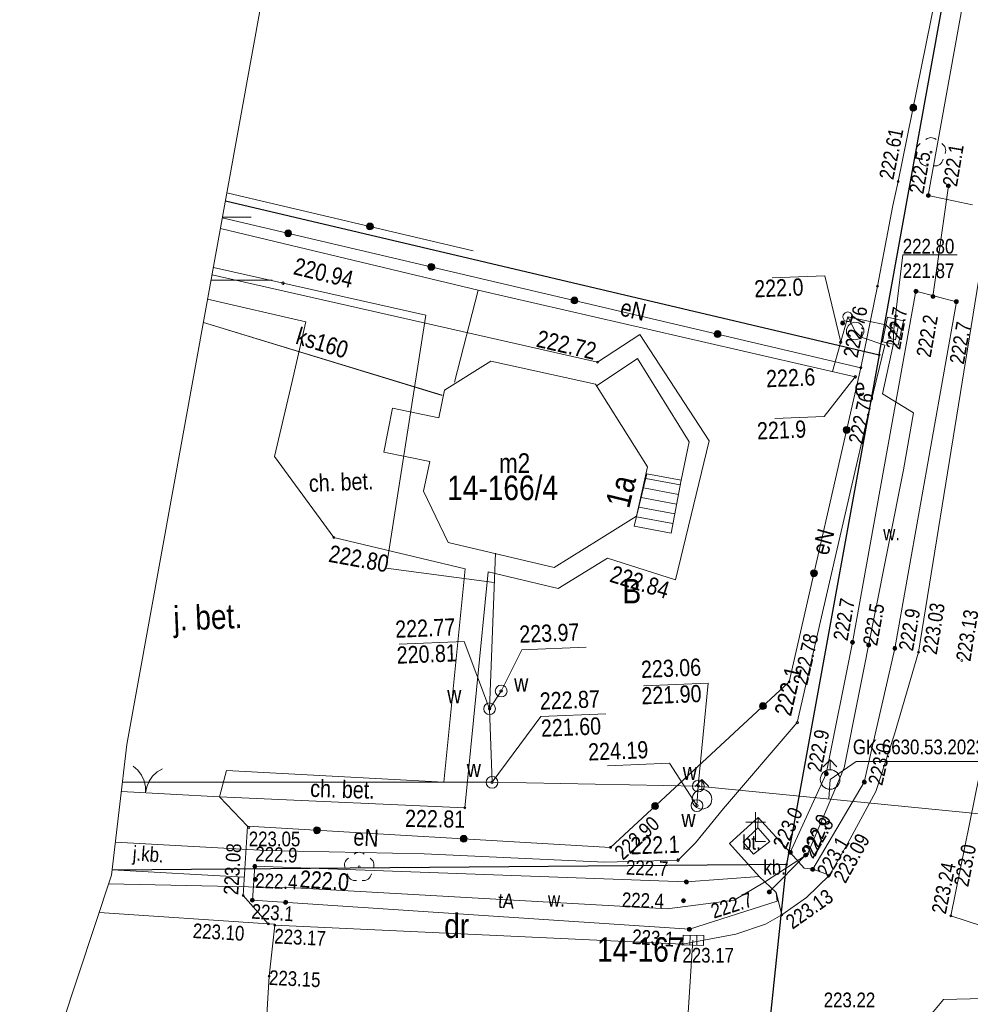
# Model space of a CAD drawing. Header units: metres. Extents: x 0 to 6601798, y -2700 to 5691112.
# Tile 10 of 61: x 6599981 to 6600030, y 5689083 to 5689133. Entities that reach past the tile are written whole.
import ezdxf
from ezdxf.enums import TextEntityAlignment as Align

# ---------------------------------------------------------------- set-up
doc = ezdxf.new("R2010")
doc.units = ezdxf.units.M
doc.header["$MEASUREMENT"] = 0
for name, color, linetype, lineweight in [('AS__Nowe_granice', 150, 'Continuous', 30), ('EBTPO_L_12', 7, 'Continuous', 5), ('edit', 7, 'Continuous', 5), ('EGBB_E_T_0', 7, 'Continuous', 5), ('EGBB_L_0', 7, 'Continuous', 5), ('Kontury', 7, 'Continuous', 5), ('Numery_dzialek', 150, 'Continuous', 5), ('Numery_uzytkow', 7, 'Continuous', 5), ('OTD_T_0', 7, 'Continuous', 5), ('OTK_E_T_0', 7, 'Continuous', 5), ('OTK_E_T_3', 7, 'Continuous', 5), ('OTK_E_T_4', 7, 'Continuous', 5), ('OTK_L_0', 7, 'Continuous', 5), ('OTK_L_1', 7, 'Continuous', 5), ('OTK_L_4', 7, 'Continuous', 5), ('OTK_L_5', 7, 'Continuous', 5), ('OTK_L_8', 7, 'Continuous', 5), ('OTO_L_0', 7, 'Continuous', 5), ('OTO_L_1', 7, 'Continuous', 5), ('OTO_L_2', 7, 'Continuous', 5), ('OTR_T_0', 7, 'Continuous', 5), ('OTR_T_1', 7, 'Continuous', 5), ('OTZ_L_1', 7, 'Continuous', 5), ('OTZ_T_0', 7, 'Continuous', 5), ('P_SUK_T_1', 7, 'Continuous', 5), ('P_SUKP_L_0', 7, 'Continuous', 5), ('P_SUW_E_T_2', 7, 'Continuous', 5), ('P_SUW_T_2', 7, 'Continuous', 5), ('P_SUWP_L_0', 7, 'Continuous', 5), ('podzial_uzytki', 7, 'Continuous', 5), ('Punkty', 7, 'Continuous', 5), ('SDROK_T_0', 7, 'Continuous', 5), ('SDROK_T_1', 7, 'Continuous', 5), ('SDRPK_L_0', 7, 'Continuous', 5), ('SDRPK_L_2', 7, 'Continuous', 5), ('SUP_E_T_1', 7, 'Continuous', 5), ('SUP_L_1', 7, 'Continuous', 5), ('SUP_T_2', 7, 'Continuous', 5), ('SUP_T_4', 7, 'Continuous', 5), ('SUTP_E_T_0', 7, 'Continuous', 5), ('SUTP_L_0', 7, 'Continuous', 5), ('SUTR_T_0', 7, 'Continuous', 5), ('SUW_T_2', 7, 'Continuous', 5), ('SZOPO_L_0', 7, 'Continuous', 5), ('SZOPO_L_1', 7, 'Continuous', 5), ('SZOPO_T_0', 7, 'Continuous', 5), ('SZZPZ_T_0', 7, 'Continuous', 5), ('UEEOA_T_3', 7, 'Continuous', 5), ('UEEOA_T_9', 7, 'Continuous', 5), ('UEEOC_T_0', 7, 'Continuous', 5), ('UEEOO_T_0', 7, 'Continuous', 5), ('UEEPB_L_0', 7, 'Continuous', 5), ('UEEPON_L_0', 7, 'Continuous', 5), ('UEEPON_L_1', 7, 'Continuous', 5), ('UKKOC_T_8', 7, 'Continuous', 5), ('UKKOO_T_7', 7, 'Continuous', 5), ('UKKPOL_L_0', 7, 'Continuous', 5), ('UWWOA_T_2', 7, 'Continuous', 5), ('UWWOA_T_8', 7, 'Continuous', 5), ('UWWOC_T_0', 7, 'Continuous', 5), ('UWWOC_T_2', 7, 'Continuous', 5), ('UWWPM_L_1', 7, 'Continuous', 5), ('Uzytki', 7, 'Continuous', 5), ('WUKOS_T_1', 7, 'Continuous', 5), ('WWRPP_T_0', 7, 'Continuous', 5)]:
    doc.layers.add(name, color=color, linetype=linetype, lineweight=lineweight)
doc.styles.add('STYL_ARIAL', font='ARIALN.TTF')

# ---------------------------------------------------------------- blocks, each defined once
blk = doc.blocks.new('GRO')
at = {"color": 7, "flags": 128}
blk.add_lwpolyline([(0, 0.45), (0.318, 0.318), (0.45, 0), (0.318, -0.318), (0, -0.45), (-0.318, -0.318), (-0.45, 0), (-0.318, 0.318), (0, 0.45)], dxfattribs=at)
blk = doc.blocks.new('2_OTDF')
at = {"color": 7, "flags": 128}
for points in [[(0, 15), (0, 0)], [(-5, 10), (5, 10)], [(0, 0), (5, 0)]]:
    blk.add_lwpolyline(points, dxfattribs=at)
blk = doc.blocks.new('403')
at = {"color": 0}
blk.add_circle((0, 0), 0.5, dxfattribs=at)
blk = doc.blocks.new('801')
at = {"color": 0}
for radius in [1, 0.9, 0.8, 0.7, 0.6, 0.5, 0.4, 0.3, 0.2, 0.1]:
    blk.add_circle((0, 0), radius, dxfattribs=at)
blk = doc.blocks.new('922')
at = {"color": 0}
blk.add_circle((0, 0), 0.5, dxfattribs=at)
for centre, radius, start, end in [((0, 3.5), 4, 50.114, 129.886), ((-3.5, 1), 4, 119.8482, 203.5195), ((3.5, 1), 4, 336.8845, 60.1518), ((-2, -3), 4, 187.477, 278.4788), ((2, -2.75), 4.25, 262.6459, 349.6289)]:
    blk.add_arc(centre, radius, start, end, dxfattribs=at)
blk = doc.blocks.new('509')
at = {"color": 0}
for p, q in [((-5, -2.5), (-5, 2.5)), ((-5, 2.5), (5.5, 2.5)), ((-1.5, 2.5), (-1.5, -2.5)), ((2, 2.5), (2, -2.5)), ((5.5, 2.5), (5.5, -2.5)), ((5.5, -2.5), (-5, -2.5))]:
    blk.add_line(p, q, dxfattribs=at)
blk = doc.blocks.new('4_SUPW_B')
at = {"color": 7, "flags": 128}
for points in [[(-3.75, 1.75), (-3.75, -1.75)], [(3.75, 1.75), (-3.75, 1.75)], [(3.75, -1.75), (3.75, 1.75)], [(-3.75, -1.75), (3.75, -1.75)]]:
    blk.add_lwpolyline(points, dxfattribs=at)
blk = doc.blocks.new('4_SUPP')
at = {"color": 7, "flags": 128}
blk.add_lwpolyline([(0, 2.5), (1.352, 2.103), (2.274, 1.039), (2.475, -0.356), (1.889, -1.637), (0.704, -2.399), (-0.704, -2.399), (-1.889, -1.637), (-2.475, -0.356), (-2.274, 1.039), (-1.352, 2.103), (0, 2.5)], dxfattribs=at)
blk = doc.blocks.new('4_SUPS')
at = {"color": 7, "flags": 128}
blk.add_lwpolyline([(0, 0.625), (0.442, 0.442), (0.625, 0), (0.442, -0.442), (0, -0.625), (-0.442, -0.442), (-0.625, 0), (-0.442, 0.442), (0, 0.625)], dxfattribs=at)
blk = doc.blocks.new('625')
at = {"color": 0}
blk.add_circle((0, 0), 0.5, dxfattribs=at)
blk = doc.blocks.new('UGE')
at = {"color": 7, "flags": 128}
blk.add_lwpolyline([(0, 0.625), (0.442, 0.442), (0.625, 0), (0.442, -0.442), (0, -0.625), (-0.442, -0.442), (-0.625, 0), (-0.442, 0.442), (0, 0.625)], dxfattribs=at)
blk = doc.blocks.new('506')
at = {"color": 0}
blk.add_circle((0, 0), 3, dxfattribs=at)
blk = doc.blocks.new('UGW')
at = {"color": 7, "flags": 128}
blk.add_lwpolyline([(0, 0.625), (0.442, 0.442), (0.625, 0), (0.442, -0.442), (0, -0.625), (-0.442, -0.442), (-0.625, 0), (-0.442, 0.442), (0, 0.625)], dxfattribs=at)
blk = doc.blocks.new('BGB')
at = {"color": 7, "flags": 128}
for points in [[(-7.5, 12.99), (-4.963, 11.147), (-2.865, 8.817), (-1.297, 6.101), (-0.328, 3.119), (0, 0)], [(0, 0), (0.328, 3.119), (1.297, 6.101), (2.865, 8.817), (4.963, 11.147), (7.5, 12.99)]]:
    blk.add_lwpolyline(points, dxfattribs=at)
blk = doc.blocks.new('513')
at = {"color": 0}
for p, q in [((-3.5, 6.5), (0, 10)), ((0, 5), (0, 10)), ((0, 10), (3.5, 6.5))]:
    blk.add_line(p, q, dxfattribs=at)
blk.add_circle((0, 0), 5, dxfattribs=at)

msp = doc.modelspace()

# ---------------------------------------------------------------- linework, layer by layer
at = {"color": 7, "linetype": 'Continuous', "lineweight": 0, "flags": 128}
msp.add_lwpolyline([(6600173.29, 5690035.7), (6600065.2, 5689524.43), (6600055.68, 5689477.92), (6599986.53, 5689096.03), (6599985.74, 5689089.37), (6599806.46, 5688549.67), (6599804.83, 5688541.58), (6599805.17, 5688533.33), (6599807.49, 5688525.41), (6599811.64, 5688518.27), (6599818.42, 5688511.51), (6599826.1, 5688505.76), (6599833.26, 5688501.65), (6599841.19, 5688499.37), (6599849.44, 5688499.06), (6599857.53, 5688500.73)], dxfattribs=at)
at = {"layer": 'AS__Nowe_granice', "linetype": 'Continuous', "flags": 128}
for points in [[(6600024.91, 5689115.9), (6600037.05, 5689183.01)], [(6599991.55, 5689123.753), (6600024.91, 5689115.9)], [(6600024.91, 5689115.9), (6600020.18, 5689089.91)], [(6600020.18, 5689089.91), (6599985.77, 5689089.625)], [(6600019.34, 5689081.95), (6600020.18, 5689089.91)]]:
    msp.add_lwpolyline(points, dxfattribs=at)
at = {"layer": 'EBTPO_L_12', "color": 7, "linetype": 'Continuous', "flags": 128}
for points in [[(6600010.521, 5689114.334), (6600012.575, 5689115.711)], [(6600012.575, 5689115.711), (6600015.206, 5689111.476)], [(6600015.206, 5689111.476), (6600014.798, 5689109.516)], [(6600013.052, 5689109.843), (6600012.404, 5689107.163)], [(6600014.798, 5689109.516), (6600013.052, 5689109.843)], [(6600012.992, 5689109.601), (6600014.748, 5689109.274)], [(6600014.798, 5689109.516), (6600014.291, 5689106.811)], [(6600012.873, 5689109.115), (6600014.659, 5689108.779)], [(6600012.753, 5689108.629), (6600014.569, 5689108.285)], [(6600012.634, 5689108.134), (6600014.48, 5689107.79)], [(6600012.524, 5689107.649), (6600014.38, 5689107.306)], [(6600012.404, 5689107.163), (6600014.291, 5689106.811)]]:
    msp.add_lwpolyline(points, dxfattribs=at)
at = {"layer": 'EGBB_L_0', "color": 7, "linetype": 'Continuous', "flags": 128}
for points in [[(6600002.722, 5689114.098), (6600005.092, 5689115.579)], [(6600005.092, 5689115.579), (6600010.427, 5689114.41)], [(6600010.427, 5689114.41), (6600013.088, 5689110.185)], [(6600002.431, 5689112.684), (6600002.722, 5689114.098)], [(6600000.078, 5689113.177), (6599999.631, 5689110.946)], [(6600000.078, 5689113.177), (6600002.431, 5689112.684)], [(6600001.974, 5689110.463), (6599999.631, 5689110.946)], [(6600001.657, 5689108.957), (6600001.974, 5689110.463)], [(6600013.088, 5689110.185), (6600012.523, 5689107.679)], [(6600002.918, 5689106.337), (6600001.657, 5689108.957)], [(6600012.523, 5689107.679), (6600010.621, 5689106.488)], [(6600008.328, 5689105.06), (6600002.918, 5689106.337)], [(6600010.621, 5689106.488), (6600008.328, 5689105.06)]]:
    msp.add_lwpolyline(points, dxfattribs=at)
at = {"layer": 'Kontury', "color": 3, "linetype": 'Continuous', "flags": 128}
for points in [[(6600024.91, 5689115.9), (6600037.05, 5689183.01)], [(6599991.549, 5689123.75), (6600024.91, 5689115.9)]]:
    msp.add_lwpolyline(points, dxfattribs=at)
at = {"layer": 'OTK_L_0', "color": 7, "linetype": 'Continuous', "flags": 128}
for points in [[(6600026.913, 5689100.739), (6600031.371, 5689128.275)], [(6600025.677, 5689096.562), (6600026.913, 5689100.739)], [(6600024.725, 5689093.632), (6600025.677, 5689096.562)], [(6600030.25, 5689095.595), (6600028.556, 5689087.3)], [(6599991.249, 5689093.366), (6599986.246, 5689093.633)], [(6599992.684, 5689091.864), (6599991.249, 5689093.366)], [(6600023.297, 5689091.009), (6600024.725, 5689093.632)], [(6599992.46, 5689088.33), (6599992.684, 5689091.864)], [(6600022.362, 5689089.364), (6600023.297, 5689091.009)], [(6600021.201, 5689088.239), (6600022.362, 5689089.364)], [(6599993.74, 5689086.89), (6599992.46, 5689088.33)], [(6600019.943, 5689087.35), (6600021.201, 5689088.239)], [(6599993.74, 5689086.89), (6599985.109, 5689087.469)], [(6599985.109, 5689087.469), (6599993.74, 5689086.89)], [(6600019.096, 5689086.876), (6600019.943, 5689087.35)], [(6600028.556, 5689087.3), (6600031.637, 5689086.301)], [(6599993.74, 5689086.89), (6599994.078, 5689086.871)], [(6599994.075, 5689086.825), (6599993.78, 5689084.214)], [(6599993.78, 5689084.214), (6599994.075, 5689086.825)], [(6599994.078, 5689086.871), (6599994.075, 5689086.825)], [(6599994.075, 5689086.825), (6600014.868, 5689085.851)], [(6600017.588, 5689086.359), (6600019.096, 5689086.876)], [(6600014.868, 5689085.851), (6600017.588, 5689086.359)], [(6599993.627, 5689081.68), (6599993.78, 5689084.214)], [(6599993.78, 5689084.214), (6599993.63, 5689081.68)], [(6600028.178, 5689083.032), (6600027.254, 5689081.911)], [(6600031.587, 5689083.114), (6600028.178, 5689083.032)]]:
    msp.add_lwpolyline(points, dxfattribs=at)
at = {"layer": 'OTK_L_1', "color": 7, "linetype": 'Continuous', "flags": 128}
for points in [[(6599992.46, 5689088.33), (6599992.684, 5689091.864)], [(6599993.74, 5689086.89), (6599992.46, 5689088.33)]]:
    msp.add_lwpolyline(points, dxfattribs=at)
at = {"layer": 'OTK_L_4', "color": 7, "linetype": 'Continuous', "flags": 128}
for points in [[(6600017.268, 5689090.994), (6600018.724, 5689092.306)], [(6600018.724, 5689092.306), (6600018.718, 5689091.78)], [(6600018.724, 5689092.306), (6600020.367, 5689090.534)], [(6600018.718, 5689091.78), (6600017.961, 5689091.046)], [(6600017.961, 5689091.046), (6600018.718, 5689091.78)], [(6600019.322, 5689091.091), (6600018.718, 5689091.78)], [(6600018.718, 5689091.78), (6600019.322, 5689091.091)], [(6600018.787, 5689089.3), (6600017.268, 5689090.994)], [(6600017.961, 5689091.046), (6600018.493, 5689090.436)], [(6600018.493, 5689090.436), (6600017.961, 5689091.046)], [(6600018.493, 5689090.436), (6600019.322, 5689091.091)], [(6600019.322, 5689091.091), (6600018.493, 5689090.436)], [(6600020.367, 5689090.534), (6600021.069, 5689089.733)], [(6600021.069, 5689089.733), (6600021.516, 5689089.669)], [(6600021.516, 5689089.669), (6600022.362, 5689089.364)], [(6600019.647, 5689088.479), (6600018.787, 5689089.3)], [(6600022.362, 5689089.364), (6600021.201, 5689088.239)], [(6600019.943, 5689087.35), (6600019.647, 5689088.479)], [(6600021.201, 5689088.239), (6600019.943, 5689087.35)]]:
    msp.add_lwpolyline(points, dxfattribs=at)
at = {"layer": 'OTK_L_5', "color": 7, "linetype": 'Continuous', "flags": 128}
for points in [[(6600027.41, 5689124.029), (6600032.139, 5689150.304)], [(6600029.656, 5689123.556), (6600027.41, 5689124.029)], [(6600023.543, 5689101.241), (6600026.775, 5689119.149)], [(6600026.775, 5689119.149), (6600028.841, 5689118.613)], [(6600028.841, 5689118.613), (6600025.703, 5689100.932)], [(6600022.206, 5689094.541), (6600023.543, 5689101.241)], [(6600025.703, 5689100.932), (6600024.143, 5689094.116)], [(6600020.367, 5689090.534), (6600022.206, 5689094.541)], [(6600024.143, 5689094.116), (6600021.516, 5689089.669)], [(6600021.069, 5689089.733), (6600020.367, 5689090.534)], [(6599993.052, 5689089.824), (6599992.925, 5689088.095)], [(6600015.07, 5689089.027), (6599993.052, 5689089.824)], [(6600021.516, 5689089.669), (6600021.069, 5689089.733)], [(6600018.787, 5689089.3), (6600015.07, 5689089.027)], [(6600019.647, 5689088.479), (6600018.787, 5689089.3)], [(6600019.692, 5689088.048), (6600019.647, 5689088.479)], [(6599992.925, 5689088.095), (6600015.225, 5689086.61)], [(6600015.225, 5689086.61), (6600019.692, 5689088.048)]]:
    msp.add_lwpolyline(points, dxfattribs=at)
at = {"layer": 'OTK_L_8', "color": 7, "linetype": 'Continuous', "flags": 128}
for points in [[(6600028.438, 5689124.524), (6600027.647, 5689118.879)], [(6600021.146, 5689090.392), (6600019.294, 5689088.515)], [(6599985.772, 5689089.644), (6599992.491, 5689089.262)]]:
    msp.add_lwpolyline(points, dxfattribs=at)
at = {"layer": 'OTO_L_0', "color": 7, "linetype": 'Continuous', "flags": 128}
for points in [[(6600031.108, 5689150.557), (6600025.878, 5689124.746)], [(6600024.813, 5689119.411), (6600023.964, 5689115.249)], [(6600023.964, 5689115.249), (6600020.314, 5689099.23)], [(6600020.314, 5689099.23), (6600011.197, 5689090.79)], [(6600011.197, 5689090.79), (6599992.684, 5689091.864)]]:
    msp.add_lwpolyline(points, dxfattribs=at)
at = {"layer": 'OTO_L_0', "color": 7, "linetype": 'Continuous'}
for centre, radius in [((6600026.64, 5689128.505), 0.175), ((6600026.64, 5689128.505), 0.158), ((6600026.64, 5689128.505), 0.14), ((6600026.64, 5689128.505), 0.122), ((6600026.64, 5689128.505), 0.105), ((6600026.64, 5689128.505), 0.0875), ((6600026.64, 5689128.505), 0.07), ((6600026.64, 5689128.505), 0.0525), ((6600026.64, 5689128.505), 0.035), ((6600023.242, 5689112.078), 0.175), ((6600023.242, 5689112.078), 0.158), ((6600023.242, 5689112.078), 0.14), ((6600023.242, 5689112.078), 0.122), ((6600023.242, 5689112.078), 0.105), ((6600023.242, 5689112.078), 0.0875), ((6600023.242, 5689112.078), 0.07), ((6600023.242, 5689112.078), 0.0525), ((6600023.242, 5689112.078), 0.035), ((6600021.575, 5689104.765), 0.175), ((6600021.575, 5689104.765), 0.158), ((6600021.575, 5689104.765), 0.14), ((6600021.575, 5689104.765), 0.122), ((6600021.575, 5689104.765), 0.105), ((6600021.575, 5689104.765), 0.0875), ((6600021.575, 5689104.765), 0.07), ((6600021.575, 5689104.765), 0.0525), ((6600021.575, 5689104.765), 0.035), ((6600018.976, 5689097.992), 0.175), ((6600018.976, 5689097.992), 0.158), ((6600018.976, 5689097.992), 0.14), ((6600018.976, 5689097.992), 0.122), ((6600018.976, 5689097.992), 0.105), ((6600018.976, 5689097.992), 0.0875), ((6600018.976, 5689097.992), 0.07), ((6600018.976, 5689097.992), 0.0525), ((6600018.976, 5689097.992), 0.035), ((6600013.473, 5689092.897), 0.175), ((6600013.473, 5689092.897), 0.158), ((6600013.473, 5689092.897), 0.14), ((6600013.473, 5689092.897), 0.122), ((6600013.473, 5689092.897), 0.105), ((6600013.473, 5689092.897), 0.0875), ((6600013.473, 5689092.897), 0.07), ((6600013.473, 5689092.897), 0.0525), ((6600013.473, 5689092.897), 0.035), ((6599996.222, 5689091.659), 0.175), ((6599996.222, 5689091.659), 0.158), ((6599996.222, 5689091.659), 0.14), ((6599996.222, 5689091.659), 0.122), ((6599996.222, 5689091.659), 0.105), ((6599996.222, 5689091.659), 0.0875), ((6599996.222, 5689091.659), 0.07), ((6599996.222, 5689091.659), 0.0525), ((6599996.222, 5689091.659), 0.035), ((6600003.71, 5689091.224), 0.175), ((6600003.71, 5689091.224), 0.158), ((6600003.71, 5689091.224), 0.14), ((6600003.71, 5689091.224), 0.122), ((6600003.71, 5689091.224), 0.105), ((6600003.71, 5689091.224), 0.0875), ((6600003.71, 5689091.224), 0.07), ((6600003.71, 5689091.224), 0.0525), ((6600003.71, 5689091.224), 0.035)]:
    msp.add_circle(centre, radius, dxfattribs=at)
at = {"layer": 'OTO_L_1', "color": 7, "linetype": 'Continuous', "flags": 128}
msp.add_lwpolyline([(6600024.813, 5689119.411), (6600025.607, 5689123.524)], dxfattribs=at)
at = {"layer": 'OTO_L_2', "color": 7, "linetype": 'Continuous', "flags": 128}
msp.add_lwpolyline([(6600025.607, 5689123.524), (6600025.878, 5689124.746)], dxfattribs=at)
at = {"layer": 'P_SUKP_L_0', "color": 30, "linetype": 'Continuous', "flags": 128}
msp.add_lwpolyline([(6600014.89, 5689078.13), (6600015.4, 5689086.05)], dxfattribs=at)
at = {"layer": 'P_SUW_E_T_2', "color": 161, "linetype": 'Continuous', "flags": 128}
for points in [[(6600022.4, 5689094.25), (6600023.729, 5689095.16)], [(6600023.729, 5689095.16), (6600031.356, 5689095.16)]]:
    msp.add_lwpolyline(points, dxfattribs=at)
at = {"layer": 'P_SUWP_L_0', "color": 161, "linetype": 'Continuous', "flags": 128}
msp.add_lwpolyline([(6600022.33, 5689093.26), (6600022.4, 5689094.25)], dxfattribs=at)
at = {"layer": 'SDRPK_L_0', "color": 7, "linetype": 'Continuous', "flags": 128}
for points in [[(6599995.652, 5689117.582), (6599990.643, 5689118.748)], [(6599994.947, 5689114.485), (6599995.652, 5689117.582)], [(6599994.054, 5689110.713), (6599994.947, 5689114.485)], [(6599997.081, 5689106.594), (6599994.054, 5689110.713)], [(6600003.776, 5689104.991), (6599997.081, 5689106.594)], [(6600002.692, 5689094.112), (6600003.776, 5689104.991)], [(6599991.249, 5689093.366), (6599991.613, 5689094.713)], [(6599991.613, 5689094.713), (6600002.692, 5689094.112)]]:
    msp.add_lwpolyline(points, dxfattribs=at)
at = {"layer": 'SDRPK_L_2', "color": 7, "linetype": 'Continuous', "flags": 128}
for points in [[(6599990.868, 5689119.986), (6600010.54, 5689115.526)], [(6600010.54, 5689115.526), (6600012.693, 5689116.948)], [(6600012.693, 5689116.948), (6600016.235, 5689111.518)], [(6600016.235, 5689111.518), (6600014.511, 5689104.437)], [(6600011.051, 5689105.544), (6600008.523, 5689103.997)], [(6600014.511, 5689104.437), (6600011.051, 5689105.544)], [(6600004.964, 5689104.84), (6600003.768, 5689092.806)], [(6600008.523, 5689103.997), (6600004.964, 5689104.84)], [(6600003.768, 5689092.806), (6599991.249, 5689093.366)]]:
    msp.add_lwpolyline(points, dxfattribs=at)
at = {"layer": 'SUP_L_1', "color": 7, "linetype": 'Continuous', "flags": 128}
for points in [[(6600025.08, 5689116.57), (6600025.33, 5689117.83)], [(6600025.33, 5689117.83), (6600026.14, 5689117.64)], [(6600026.14, 5689117.64), (6600025.87, 5689116.4)], [(6600025.87, 5689116.4), (6600025.08, 5689116.57)]]:
    msp.add_lwpolyline(points, dxfattribs=at)
at = {"layer": 'SUTP_L_0', "color": 30, "linetype": 'Continuous', "flags": 128}
for points in [[(6600025.24, 5689117.44), (6600023.3, 5689117.84)], [(6600025.64, 5689117.08), (6600025.24, 5689117.44)], [(6600025.64, 5689116.49), (6600025.64, 5689117.08)], [(6600025.08, 5689113.91), (6600025.64, 5689116.49)], [(6600026.65, 5689112.94), (6600025.08, 5689113.91)], [(6600026.15, 5689110.04), (6600026.65, 5689112.94)], [(6600023.11, 5689094.85), (6600026.15, 5689110.04)], [(6600021.24, 5689090.45), (6600023.11, 5689094.85)], [(6600019.06, 5689089.02), (6600021.24, 5689090.45)], [(6599985.595, 5689088.934), (6599995.11, 5689088.72)], [(6599995.11, 5689088.72), (6600014.08, 5689087.66)], [(6600017.51, 5689088.09), (6600019.06, 5689089.02)], [(6600014.08, 5689087.66), (6600017.51, 5689088.09)]]:
    msp.add_lwpolyline(points, dxfattribs=at)
at = {"layer": 'SUTR_T_0', "color": 30, "linetype": 'Continuous', "flags": 128}
for points in [[(6600025.64, 5689117.08), (6600026.109, 5689121.005)], [(6600026.109, 5689121.005), (6600028.877, 5689121.005)]]:
    msp.add_lwpolyline(points, dxfattribs=at)
at = {"layer": 'SZOPO_L_0', "color": 7, "linetype": 'Continuous', "flags": 128}
for points in [[(6600023.96, 5689115.25), (6599991.394, 5689122.891)], [(6599986.246, 5689093.633), (6599991.249, 5689093.366)], [(6599991.249, 5689093.366), (6599992.684, 5689091.864)]]:
    msp.add_lwpolyline(points, dxfattribs=at)
at = {"layer": 'SZOPO_L_0', "color": 7, "linetype": 'Continuous'}
for centre, radius in [((6599994.753, 5689122.103), 0.175), ((6599994.753, 5689122.103), 0.158), ((6599994.753, 5689122.103), 0.14), ((6599994.753, 5689122.103), 0.122), ((6599994.753, 5689122.103), 0.105), ((6599994.753, 5689122.103), 0.0875), ((6599994.753, 5689122.103), 0.07), ((6599994.753, 5689122.103), 0.0525), ((6599994.753, 5689122.103), 0.035), ((6600002.055, 5689120.39), 0.175), ((6600002.055, 5689120.39), 0.158), ((6600002.055, 5689120.39), 0.14), ((6600002.055, 5689120.39), 0.122), ((6600002.055, 5689120.39), 0.105), ((6600002.055, 5689120.39), 0.0875), ((6600002.055, 5689120.39), 0.07), ((6600002.055, 5689120.39), 0.0525), ((6600002.055, 5689120.39), 0.035), ((6600009.357, 5689118.676), 0.175), ((6600009.357, 5689118.676), 0.158), ((6600009.357, 5689118.676), 0.14), ((6600009.357, 5689118.676), 0.122), ((6600009.357, 5689118.676), 0.105), ((6600009.357, 5689118.676), 0.0875), ((6600009.357, 5689118.676), 0.07), ((6600009.357, 5689118.676), 0.0525), ((6600009.357, 5689118.676), 0.035), ((6600016.658, 5689116.963), 0.175), ((6600016.658, 5689116.963), 0.158), ((6600016.658, 5689116.963), 0.14), ((6600016.658, 5689116.963), 0.122), ((6600016.658, 5689116.963), 0.105), ((6600016.658, 5689116.963), 0.0875), ((6600016.658, 5689116.963), 0.07), ((6600016.658, 5689116.963), 0.0525), ((6600016.658, 5689116.963), 0.035)]:
    msp.add_circle(centre, radius, dxfattribs=at)
at = {"layer": 'SZOPO_L_1', "color": 7, "linetype": 'Continuous', "flags": 128}
msp.add_lwpolyline([(6599991.625, 5689124.167), (6600004.186, 5689121.216)], dxfattribs=at)
at = {"layer": 'SZOPO_L_1', "color": 7, "linetype": 'Continuous'}
for radius in [0.175, 0.158, 0.14, 0.122, 0.105, 0.0875, 0.07, 0.0525, 0.035]:
    msp.add_circle((6599998.926, 5689122.452), radius, dxfattribs=at)
at = {"layer": 'UEEOC_T_0', "color": 1, "linetype": 'Continuous', "flags": 128}
for points in [[(6600019.437, 5689119.823), (6600022.138, 5689119.936)], [(6600022.94, 5689116.549), (6600022.138, 5689119.936)], [(6600023.686, 5689114.784), (6600022.089, 5689112.765)], [(6600019.583, 5689112.66), (6600022.089, 5689112.765)]]:
    msp.add_lwpolyline(points, dxfattribs=at)
at = {"layer": 'UEEPB_L_0', "color": 1, "linetype": 'Continuous', "flags": 128}
for points in [[(6600016.954, 5689092.765), (6600015.536, 5689091.014)], [(6599993.607, 5689090.631), (6599985.939, 5689091.049)]]:
    msp.add_lwpolyline(points, dxfattribs=at)
at = {"layer": 'UEEPON_L_0', "color": 1, "linetype": 'Continuous', "flags": 128}
for points in [[(6599991.295, 5689122.343), (6600004.439, 5689119.206)], [(6600004.439, 5689119.206), (6600003.245, 5689114.51)], [(6600004.439, 5689119.206), (6600023.686, 5689114.784)], [(6600023.677, 5689117.117), (6600023.3, 5689117.84)], [(6600023.337, 5689116.823), (6600023.243, 5689117), (6600023.235, 5689117.2), (6600023.315, 5689117.384), (6600023.467, 5689117.515), (6600023.66, 5689117.567), (6600023.857, 5689117.53), (6600024.018, 5689117.411), (6600024.112, 5689117.234), (6600024.12, 5689117.034), (6600024.04, 5689116.85), (6600023.888, 5689116.719), (6600023.695, 5689116.667), (6600023.498, 5689116.704), (6600023.337, 5689116.823)], [(6600023.991, 5689116.81), (6600023.677, 5689117.117)], [(6600025.189, 5689116.399), (6600023.991, 5689116.81)], [(6600024.465, 5689113.385), (6600025.189, 5689116.399)], [(6600020.724, 5689097.148), (6600024.465, 5689113.385)], [(6600016.954, 5689092.765), (6600020.724, 5689097.148)], [(6600015.536, 5689091.014), (6600016.954, 5689092.765)], [(6599985.939, 5689091.049), (6599993.607, 5689090.631)], [(6600014.642, 5689090.135), (6600015.536, 5689091.014)], [(6599993.607, 5689090.631), (6600001.683, 5689090.466)], [(6600001.683, 5689090.466), (6600010.902, 5689090.029)], [(6600010.902, 5689090.029), (6600014.642, 5689090.135)]]:
    msp.add_lwpolyline(points, dxfattribs=at)
at = {"layer": 'UEEPON_L_1', "color": 1, "linetype": 'Continuous', "flags": 128}
msp.add_lwpolyline([(6600023.3, 5689117.84), (6600022.523, 5689115.056)], dxfattribs=at)
at = {"layer": 'UKKOC_T_8', "color": 30, "linetype": 'Continuous', "flags": 128}
for points in [[(6599991.402, 5689122.933), (6599992.864, 5689122.933)], [(6599990.817, 5689119.705), (6599993.939, 5689119.705)]]:
    msp.add_lwpolyline(points, dxfattribs=at)
at = {"layer": 'UKKPOL_L_0', "color": 14, "linetype": 'Continuous', "flags": 128}
msp.add_lwpolyline([(6599990.427, 5689117.55), (6600002.603, 5689113.839)], dxfattribs=at)
at = {"layer": 'UKKPOL_L_0', "color": 30, "linetype": 'Continuous', "flags": 128}
msp.add_lwpolyline([(6599990.427, 5689117.55), (6600002.602, 5689113.843)], dxfattribs=at)
at = {"layer": 'UWWOC_T_2', "color": 161, "linetype": 'Continuous', "flags": 128}
for points in [[(6600000.42, 5689101.157), (6600003.739, 5689101.295)], [(6600005.027, 5689097.854), (6600003.739, 5689101.295)], [(6600005.62, 5689098.76), (6600006.672, 5689100.866)], [(6600006.672, 5689100.866), (6600009.959, 5689101.003)], [(6600012.886, 5689099.033), (6600016.173, 5689099.17)], [(6600015.674, 5689093.923), (6600016.173, 5689099.17)], [(6600005.155, 5689094.105), (6600007.639, 5689097.462)], [(6600007.639, 5689097.462), (6600010.958, 5689097.6)], [(6600011.046, 5689094.951), (6600014.202, 5689095.083)], [(6600015.606, 5689092.919), (6600014.202, 5689095.083)]]:
    msp.add_lwpolyline(points, dxfattribs=at)
at = {"layer": 'UWWPM_L_1', "color": 161, "linetype": 'Continuous', "flags": 128}
for points in [[(6599990.936, 5689120.361), (6600001.78, 5689117.924)], [(6600001.78, 5689117.924), (6599999.75, 5689105.023)], [(6600005.027, 5689097.854), (6600005.324, 5689105.786)], [(6599999.75, 5689105.023), (6600005.266, 5689104.302)], [(6600005.62, 5689098.76), (6600005.027, 5689097.854)], [(6600005.155, 5689094.105), (6600005.027, 5689097.854)], [(6599986.303, 5689094.113), (6600005.155, 5689094.105)], [(6600005.155, 5689094.105), (6600015.675, 5689093.913)], [(6600015.675, 5689093.913), (6600015.606, 5689092.919)], [(6600015.675, 5689093.913), (6600036.763, 5689091.834)]]:
    msp.add_lwpolyline(points, dxfattribs=at)
at = {"layer": 'Uzytki', "color": 3, "linetype": 'Continuous', "flags": 128}
for points in [[(6600024.91, 5689115.9), (6600037.05, 5689183.01)], [(6599991.549, 5689123.75), (6600024.91, 5689115.9)], [(6600020.18, 5689089.91), (6600024.91, 5689115.9)], [(6599985.77, 5689089.625), (6600020.18, 5689089.91)], [(6600019.34, 5689081.95), (6600020.18, 5689089.91)]]:
    msp.add_lwpolyline(points, dxfattribs=at)

# ---------------------------------------------------------------- block references
at = {"layer": 'edit', "color": 7, "linetype": 'Continuous', "xscale": 0.1, "yscale": 0.1, "zscale": 0.1}
msp.add_blockref('506', (6600005.027, 5689097.854), dxfattribs=at)
at = {"layer": 'OTD_T_0', "color": 7, "linetype": 'Continuous', "xscale": 0.1, "yscale": 0.1, "zscale": 0.1}
msp.add_blockref('2_OTDF', (6600018.6, 5689091.08), dxfattribs=at)
at = {"layer": 'OTR_T_0', "color": 7, "linetype": 'Continuous', "xscale": 0.1, "yscale": 0.1, "zscale": 0.1, "rotation": 0.0008399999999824}
for p in [(6600025.878, 5689124.746), (6600024.813, 5689119.411), (6600023.964, 5689115.249), (6600026.913, 5689100.739), (6600029.121, 5689100.312), (6600020.314, 5689099.23), (6599992.744, 5689091.779), (6600011.197, 5689090.79), (6600022.362, 5689089.364), (6600019.943, 5689087.35), (6600028.556, 5689087.3), (6599994.075, 5689086.825), (6600014.868, 5689085.851), (6599993.78, 5689084.214)]:
    msp.add_blockref('403', p, dxfattribs=at)
at = {"layer": 'OTR_T_0', "color": 7, "linetype": 'Continuous', "xscale": 0.1, "yscale": 0.1, "zscale": 0.1}
for p in [(6599992.46, 5689088.33), (6599993.74, 5689086.89)]:
    msp.add_blockref('403', p, dxfattribs=at)
at = {"layer": 'OTR_T_1', "color": 7, "linetype": 'Continuous', "xscale": 0.1, "yscale": 0.1, "zscale": 0.1, "rotation": 0.0008399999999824}
for p in [(6600028.438, 5689124.524), (6600027.41, 5689124.029), (6600026.775, 5689119.149), (6600027.647, 5689118.879), (6600028.841, 5689118.613), (6600023.543, 5689101.241), (6600024.367, 5689101.108), (6600025.703, 5689100.932), (6600022.206, 5689094.541), (6600024.143, 5689094.116), (6600020.367, 5689090.534), (6600021.146, 5689090.392), (6599993.052, 5689089.824), (6600021.516, 5689089.669), (6599993.082, 5689089.16), (6600015.07, 5689089.027), (6599992.925, 5689088.095), (6600014.922, 5689088.068), (6600019.294, 5689088.515), (6600015.225, 5689086.61)]:
    msp.add_blockref('801', p, dxfattribs=at)
at = {"layer": 'OTZ_T_0', "color": 7, "linetype": 'Continuous', "xscale": 0.1, "yscale": 0.1, "zscale": 0.1}
msp.add_blockref('922', (6600027.546, 5689126.234), dxfattribs=at)
at = {"layer": 'P_SUK_T_1', "color": 7, "linetype": 'Continuous', "xscale": 0.1, "yscale": 0.1, "zscale": 0.1, "rotation": 358.86639}
msp.add_blockref('509', (6600015.4, 5689086.05), dxfattribs=at)
at = {"layer": 'P_SUW_T_2', "color": 7, "linetype": 'Continuous', "xscale": 0.1, "yscale": 0.1, "zscale": 0.1}
msp.add_blockref('513', (6600022.4, 5689094.25), dxfattribs=at)
at = {"layer": 'Punkty', "color": 7, "linetype": 'Continuous', "xscale": 0.1, "yscale": 0.1, "zscale": 0.1}
for p in [(6600024.91, 5689115.9), (6600020.18, 5689089.91)]:
    msp.add_blockref('GRO', p, dxfattribs=at)
at = {"layer": 'SUP_T_2', "color": 7, "linetype": 'Continuous', "xscale": 0.1, "yscale": 0.1, "zscale": 0.1}
msp.add_blockref('4_SUPP', (6600023.3, 5689117.84), dxfattribs=at)
at = {"layer": 'SUP_T_4', "color": 7, "linetype": 'Continuous', "xscale": 0.1, "yscale": 0.1, "zscale": 0.1, "rotation": 257.71642}
msp.add_blockref('4_SUPW_B', (6600025.64, 5689117.08), dxfattribs=at)
at = {"layer": 'SUTR_T_0', "color": 30, "linetype": 'Continuous', "xscale": 0.1, "yscale": 0.1, "zscale": 0.1}
for p in [(6600025.64, 5689117.08), (6600021.24, 5689090.45)]:
    msp.add_blockref('4_SUPS', p, dxfattribs=at)
at = {"layer": 'SUW_T_2', "color": 7, "linetype": 'Continuous', "xscale": 0.1, "yscale": 0.1, "zscale": 0.1}
msp.add_blockref('513', (6600015.863, 5689093.244), dxfattribs=at)
at = {"layer": 'SZOPO_T_0', "color": 7, "linetype": 'Continuous', "xscale": 0.1, "yscale": 0.1, "zscale": 0.1, "rotation": 355.09059}
for p in [(6599987.476, 5689093.57), (6599987.477, 5689093.567)]:
    msp.add_blockref('BGB', p, dxfattribs=at)
at = {"layer": 'SZZPZ_T_0', "color": 7, "linetype": 'Continuous', "xscale": 0.1, "yscale": 0.1, "zscale": 0.1}
msp.add_blockref('922', (6599998.38, 5689089.79), dxfattribs=at)
at = {"layer": 'UEEOA_T_9', "color": 7, "linetype": 'Continuous', "xscale": 0.1, "yscale": 0.1, "zscale": 0.1, "rotation": 2.400689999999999}
msp.add_blockref('625', (6600023.686, 5689114.784), dxfattribs=at)
at = {"layer": 'UEEOC_T_0', "color": 1, "linetype": 'Continuous', "xscale": 0.1, "yscale": 0.1, "zscale": 0.1}
for p, rotation in [((6600022.94, 5689116.549), 2.400689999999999), ((6600023.686, 5689114.784), 2.400689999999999), ((6600020.724, 5689097.148), 2.39496), ((6600014.642, 5689090.135), 2.389229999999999)]:
    msp.add_blockref('UGE', p, dxfattribs=dict(at, rotation=rotation))
at = {"layer": 'UWWOA_T_8', "color": 7, "linetype": 'Continuous', "xscale": 0.1, "yscale": 0.1, "zscale": 0.1}
for p, rotation in [((6600005.62, 5689098.76), 0.28648), ((6600005.155, 5689094.105), 358.82628), ((6600015.675, 5689093.913), 1.959519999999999), ((6600015.606, 5689092.919), 0.18908)]:
    msp.add_blockref('506', p, dxfattribs=dict(at, rotation=rotation))
at = {"layer": 'UWWOC_T_0', "color": 161, "linetype": 'Continuous', "xscale": 0.1, "yscale": 0.1, "zscale": 0.1, "rotation": 2.389229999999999}
msp.add_blockref('UGW', (6599994.493, 5689119.562), dxfattribs=at)
at = {"layer": 'UWWOC_T_2', "color": 161, "linetype": 'Continuous', "xscale": 0.1, "yscale": 0.1, "zscale": 0.1, "rotation": 272.40705}
for p in [(6600005.62, 5689098.76), (6600005.027, 5689097.854), (6600005.155, 5689094.105), (6600015.675, 5689093.913), (6600015.606, 5689092.919)]:
    msp.add_blockref('UGE', p, dxfattribs=at)
at = {"layer": 'WUKOS_T_1', "color": 7, "linetype": 'Continuous', "xscale": 0.1, "yscale": 0.1, "zscale": 0.1}
for p, rotation in [((6600010.54, 5689115.526), 2.39496), ((6599997.081, 5689106.594), 2.383499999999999), ((6600003.768, 5689092.806), 2.383499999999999)]:
    msp.add_blockref('403', p, dxfattribs=dict(at, rotation=rotation))
at = {"layer": 'WWRPP_T_0', "color": 7, "linetype": 'Continuous', "xscale": 0.1, "yscale": 0.1, "zscale": 0.1}
for p, rotation in [((6600023.04, 5689117.521), 2.400689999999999), ((6599994.619, 5689087.99), 2.377769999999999)]:
    msp.add_blockref('801', p, dxfattribs=dict(at, rotation=rotation))

# ---------------------------------------------------------------- texts
at = {"layer": 'EGBB_E_T_0', "color": 7, "linetype": 'Continuous', "style": 'STYL_ARIAL'}
msp.add_text('m2', height=1, dxfattribs=at).set_placement((6600006.304, 5689110.383), align=Align.MIDDLE_CENTER)
at = {"layer": 'Numery_dzialek', "linetype": 'Continuous', "style": 'STYL_ARIAL'}
msp.add_text('14-166/4', height=1.25, dxfattribs=at).set_placement((6600008.519, 5689108.122), align=Align.BOTTOM_RIGHT)
msp.add_text('14-167', height=1.25, dxfattribs=at).set_placement((6600010.51, 5689086.207), align=Align.TOP_LEFT)
at = {"layer": 'Numery_uzytkow', "color": 3, "linetype": 'Continuous', "style": 'STYL_ARIAL'}
msp.add_text('dr', height=1.25, dxfattribs=at).set_placement((6600002.712, 5689085.792), align=Align.BOTTOM_LEFT)
at = {"layer": 'OTK_E_T_0', "color": 7, "linetype": 'Continuous', "style": 'STYL_ARIAL'}
msp.add_text('j.kb.', height=0.75, rotation=355.711, dxfattribs=at).set_placement((6599987.619, 5689090.442), align=Align.MIDDLE_CENTER)
at = {"layer": 'OTK_E_T_3', "color": 7, "linetype": 'Continuous', "style": 'STYL_ARIAL'}
for s, p in [('bt.', (6600018.387, 5689091.046)), ('kb.', (6600019.567, 5689089.766))]:
    msp.add_text(s, height=0.75, dxfattribs=at).set_placement(p, align=Align.MIDDLE_CENTER)
at = {"layer": 'OTK_E_T_4', "color": 7, "linetype": 'Continuous', "style": 'STYL_ARIAL'}
for p in [(6600025.536, 5689106.827), (6600008.437, 5689088.139)]:
    msp.add_text('w.', height=0.75, dxfattribs=at).set_placement(p, align=Align.MIDDLE_CENTER)
at = {"layer": 'OTR_T_0', "color": 7, "linetype": 'Continuous', "style": 'STYL_ARIAL'}
for s, rotation, p in [('222.61', 78.5, (6600025.843, 5689124.753)), ('223.08', 86.374, (6599992.425, 5689088.332)), ('223.24', 78.5, (6600028.521, 5689087.307))]:
    msp.add_text(s, height=0.75, rotation=rotation, dxfattribs=at).set_placement(p, align=Align.BOTTOM_LEFT)
msp.add_text('222.76', height=0.75, rotation=78.5, dxfattribs=at).set_placement((6600024.541, 5689118.249), align=Align.BOTTOM_RIGHT)
for s, rotation, p in [('222.76', 77.6, (6600023.891, 5689114.043)), ('223.10', 356.775, (6599992.538, 5689086.77))]:
    msp.add_text(s, height=0.75, rotation=rotation, dxfattribs=at).set_placement(p, align=Align.TOP_RIGHT)
for s, rotation, p in [('223.03', 80.8, (6600027.098, 5689100.709)), ('222.78', 77.2, (6600020.497, 5689099.189)), ('222.90', 42.8, (6600011.324, 5689090.652)), ('223.09', 61, (6600022.526, 5689089.273)), ('223.13', 35.2, (6600020.051, 5689087.197)), ('223.17', 357.3, (6599994.066, 5689086.638))]:
    msp.add_text(s, height=0.75, rotation=rotation, dxfattribs=at).set_placement(p, align=Align.TOP_LEFT)
for s, rotation, p in [('223.13', 80.8, (6600029.183, 5689100.302)), ('223.15', 357.3, (6599993.777, 5689084.152))]:
    msp.add_text(s, height=0.75, rotation=rotation, dxfattribs=at).set_placement(p, align=Align.MIDDLE_LEFT)
for s, p in [('223.05', (6599992.744, 5689091.592)), ('223.17', (6600014.868, 5689085.664))]:
    msp.add_text(s, height=0.75, dxfattribs=at).set_placement(p, align=Align.TOP_LEFT)
msp.add_text('223.22', height=0.75, dxfattribs=at).set_placement((6600022.075, 5689082.409), align=Align.BOTTOM_LEFT)
at = {"layer": 'OTR_T_1', "color": 7, "linetype": 'Continuous', "style": 'STYL_ARIAL'}
for s, rotation, p in [('222.1', 80.6, (6600028.5, 5689124.514)), ('222.5', 79.8, (6600024.429, 5689101.097)), ('222.8', 59.4, (6600021.2, 5689090.36)), ('222.4', 357.9, (6599993.08, 5689089.098))]:
    msp.add_text(s, height=0.75, rotation=rotation, dxfattribs=at).set_placement(p, align=Align.MIDDLE_LEFT)
for s, rotation, p in [('222.5', 79.8, (6600027.375, 5689124.035)), ('222.7', 79.8, (6600023.508, 5689101.247)), ('222.9', 78.7, (6600022.171, 5689094.548)), ('223.0', 65.3, (6600020.335, 5689090.549)), ('223.0', 79, (6600029.666, 5689088.699)), ('222.9', 357.9, (6599993.053, 5689089.859))]:
    msp.add_text(s, height=0.75, rotation=rotation, dxfattribs=at).set_placement(p, align=Align.BOTTOM_LEFT)
for rotation, p in [(79.8, (6600026.571, 5689118.214)), (357.9, (6600014.115, 5689089.097))]:
    msp.add_text('222.7', height=0.75, rotation=rotation, dxfattribs=at).set_placement(p, align=Align.BOTTOM_RIGHT)
for s, rotation, p in [('222.2', 79.8, (6600027.539, 5689117.926)), ('222.4', 357.9, (6600013.928, 5689088.042)), ('222.7', 17.8, (6600018.402, 5689088.163))]:
    msp.add_text(s, height=0.75, rotation=rotation, dxfattribs=at).set_placement(p, align=Align.MIDDLE_RIGHT)
for s, rotation, p in [('222.7', 79.9, (6600028.858, 5689117.638)), ('223.1', 356.2, (6600014.472, 5689086.472))]:
    msp.add_text(s, height=0.75, rotation=rotation, dxfattribs=at).set_placement(p, align=Align.TOP_RIGHT)
for s, rotation, p in [('222.9', 79.9, (6600025.888, 5689100.899)), ('223.0', 77.1, (6600024.326, 5689094.074)), ('223.1', 59.4, (6600021.677, 5689089.574)), ('223.1', 356.2, (6599992.913, 5689087.908))]:
    msp.add_text(s, height=0.75, rotation=rotation, dxfattribs=at).set_placement(p, align=Align.TOP_LEFT)
at = {"layer": 'OTZ_L_1', "color": 7, "linetype": 'Continuous', "style": 'STYL_ARIAL'}
msp.add_text('1a', height=1.25, rotation=76.4102, dxfattribs=at).set_placement((6600010.926, 5689108.317), align=Align.TOP_LEFT)
at = {"layer": 'P_SUW_E_T_2', "color": 161, "linetype": 'Continuous', "style": 'STYL_ARIAL'}
msp.add_text('GK.6630.53.2023 w', height=0.75, dxfattribs=at).set_placement((6600023.562, 5689095.311), align=Align.BOTTOM_LEFT)
at = {"layer": 'podzial_uzytki', "color": 3, "linetype": 'Continuous', "style": 'STYL_ARIAL'}
msp.add_text('B', height=1.25, dxfattribs=at).set_placement((6600012.765, 5689102.855), align=Align.BOTTOM_RIGHT)
at = {"layer": 'SDROK_T_0', "color": 7, "linetype": 'Continuous', "style": 'STYL_ARIAL'}
msp.add_text('j. bet.', height=1.25, rotation=2.3835, dxfattribs=at).set_placement((6599990.649, 5689102.528), align=Align.MIDDLE_CENTER)
at = {"layer": 'SDROK_T_1', "color": 7, "linetype": 'Continuous', "style": 'STYL_ARIAL'}
for rotation, p in [(2.3866, (6599997.452, 5689109.417)), (358.1461, (6599997.524, 5689093.752))]:
    msp.add_text('ch. bet.', height=0.875, rotation=rotation, dxfattribs=at).set_placement(p, align=Align.MIDDLE_CENTER)
at = {"layer": 'SUP_E_T_1', "color": 7, "linetype": 'Continuous', "style": 'STYL_ARIAL'}
msp.add_text('t', height=0.75, dxfattribs=at).set_placement((6600025.64, 5689117.115), align=Align.BOTTOM_LEFT)
at = {"layer": 'SUTP_E_T_0', "color": 30, "linetype": 'Continuous', "style": 'STYL_ARIAL'}
msp.add_text('tA', height=0.75, rotation=356.1239, dxfattribs=at).set_placement((6600005.876, 5689088.057), align=Align.MIDDLE_CENTER)
at = {"layer": 'SUTR_T_0', "color": 30, "linetype": 'Continuous', "style": 'STYL_ARIAL'}
for s, p in [('222.80', (6600026.109, 5689121.818)), ('221.87', (6600026.109, 5689120.568))]:
    msp.add_text(s, height=0.75, dxfattribs=at).set_placement(p, align=Align.TOP_LEFT)
msp.add_text('222.0', height=0.75, rotation=67.6292, dxfattribs=at).set_placement((6600021.298, 5689090.426), align=Align.MIDDLE_LEFT)
at = {"layer": 'UEEOA_T_3', "color": 7, "linetype": 'Continuous', "style": 'STYL_ARIAL'}
msp.add_text('e', height=0.875, rotation=2.3995, dxfattribs=at).set_placement((6600023.617, 5689114.669), align=Align.TOP_LEFT)
at = {"layer": 'UEEOC_T_0', "color": 1, "linetype": 'Continuous', "style": 'STYL_ARIAL'}
for s, rotation, p in [('222.0', 2.3986, (6600021.019, 5689119.809)), ('221.9', 2.3984, (6600021.159, 5689112.565))]:
    msp.add_text(s, height=0.875, rotation=rotation, dxfattribs=at).set_placement(p, align=Align.TOP_RIGHT)
for rotation, p in [(76.9371, (6600020.657, 5689097.381)), (2.0375, (6600012.238, 5689090.165))]:
    msp.add_text('222.1', height=0.875, rotation=rotation, dxfattribs=at).set_placement(p, align=Align.BOTTOM_LEFT)
at = {"layer": 'UEEOO_T_0', "color": 1, "linetype": 'Continuous', "style": 'STYL_ARIAL'}
for rotation, p in [(346.3911, (6600011.573, 5689117.671)), (346.3871, (6600011.572, 5689117.67)), (74.4214, (6600022.544, 5689105.565)), (356.4553, (6599998.045, 5689090.633))]:
    msp.add_text('eN', height=0.875, rotation=rotation, dxfattribs=at).set_placement(p, align=Align.BOTTOM_LEFT)
at = {"layer": 'UKKOO_T_7', "color": 30, "linetype": 'Continuous', "style": 'STYL_ARIAL'}
for rotation, p in [(342.9782, (6599995.007, 5689116.238)), (342.9792, (6599995.009, 5689116.238))]:
    msp.add_text('ks160', height=0.875, rotation=rotation, dxfattribs=at).set_placement(p, align=Align.BOTTOM_LEFT)
at = {"layer": 'UWWOA_T_2', "color": 7, "linetype": 'Continuous', "style": 'STYL_ARIAL'}
for p in [(6600007.004, 5689098.471), (6600003.588, 5689097.878), (6600004.585, 5689094.109), (6600015.607, 5689093.954)]:
    msp.add_text('w', height=0.875, dxfattribs=at).set_placement(p, align=Align.BOTTOM_RIGHT)
msp.add_text('w', height=0.875, dxfattribs=at).set_placement((6600015.538, 5689092.7), align=Align.TOP_RIGHT)
at = {"layer": 'UWWOC_T_0', "color": 161, "linetype": 'Continuous', "style": 'STYL_ARIAL'}
msp.add_text('220.94', height=0.875, rotation=346.3286, dxfattribs=at).set_placement((6599994.906, 5689119.769), align=Align.BOTTOM_LEFT)
at = {"layer": 'UWWOC_T_2', "color": 161, "linetype": 'Continuous', "style": 'STYL_ARIAL'}
for s, rotation, p in [('222.77', 2.3865, (6600000.198, 5689102.346)), ('220.81', 2.3865, (6600000.271, 5689101.024)), ('223.06', 2.3936, (6600012.735, 5689100.299)), ('222.87', 2.3867, (6600007.572, 5689098.68)), ('221.90', 2.3936, (6600012.756, 5689098.951)), ('221.60', 2.3867, (6600007.631, 5689097.298))]:
    msp.add_text(s, height=0.875, rotation=rotation, dxfattribs=at).set_placement(p, align=Align.TOP_LEFT)
msp.add_text('223.97', height=0.875, rotation=2.3874, dxfattribs=at).set_placement((6600006.575, 5689100.955), align=Align.BOTTOM_LEFT)
msp.add_text('224.19', height=0.875, rotation=2.3916, dxfattribs=at).set_placement((6600013.103, 5689096.215), align=Align.TOP_RIGHT)
at = {"layer": 'WUKOS_T_1', "color": 7, "linetype": 'Continuous', "style": 'STYL_ARIAL'}
for s, rotation, p in [('222.72', 347.1347, (6600007.458, 5689116.754)), ('222.80', 349.6278, (6599996.851, 5689105.787)), ('222.84', 342.9035, (6600011.228, 5689104.768)), ('222.81', 359.081, (6600000.719, 5689092.27))]:
    msp.add_text(s, height=0.875, rotation=rotation, dxfattribs=at).set_placement(p, align=Align.MIDDLE_LEFT)
at = {"layer": 'WWRPP_T_0', "color": 7, "linetype": 'Continuous', "style": 'STYL_ARIAL'}
for s, rotation, p in [('222.6', 2.3968, (6600019.165, 5689113.985)), ('222.0', 355.9415, (6599995.303, 5689088.49))]:
    msp.add_text(s, height=0.875, rotation=rotation, dxfattribs=at).set_placement(p, align=Align.BOTTOM_LEFT)

doc.saveas('drawing.dxf')
